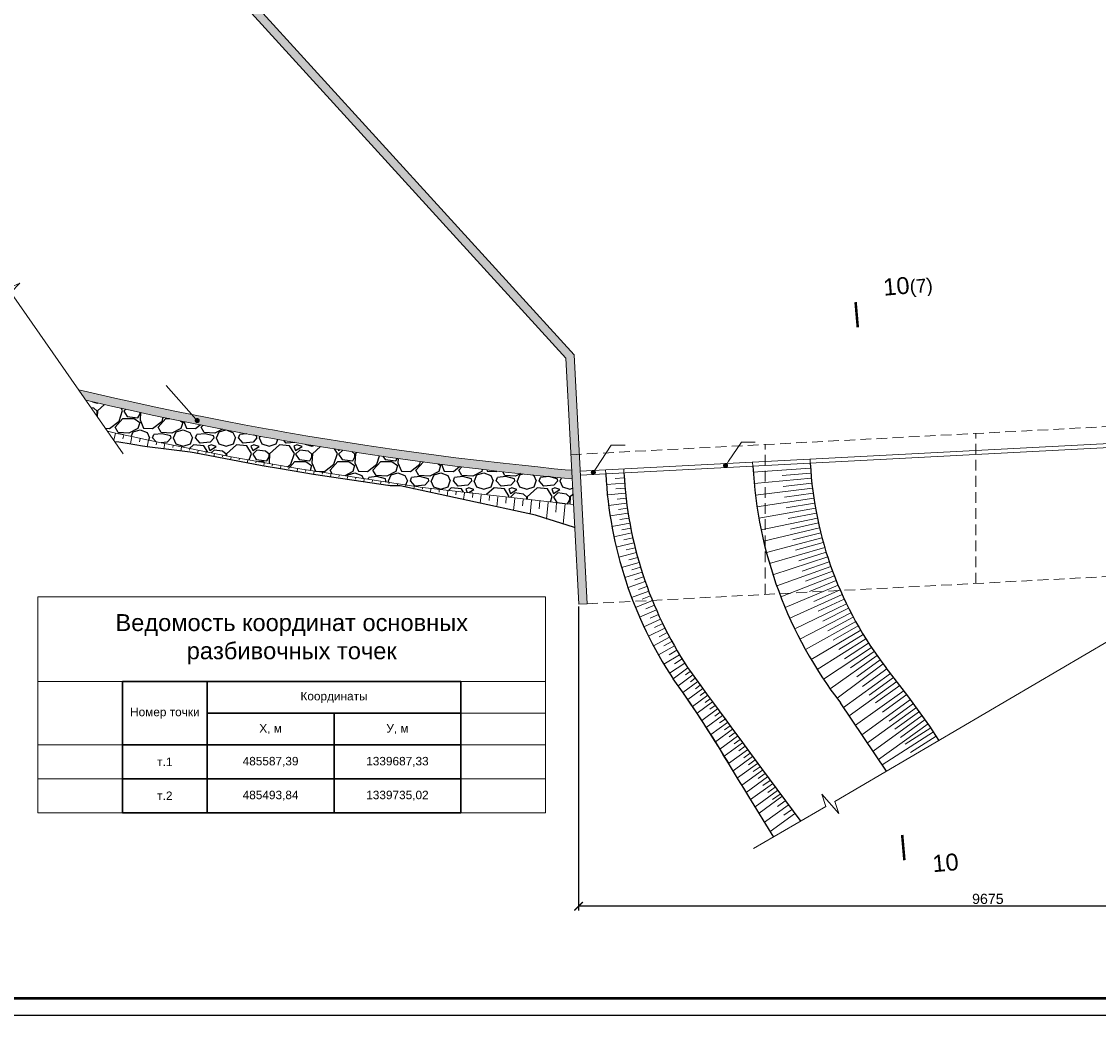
# Model space of a CAD drawing. Header units: millimetres. Extents: x -103517 to 366304, y 155051 to 387784.
# Tile 3 of 17: x 42223 to 74056, y 328384 to 357753. Entities that reach past the tile are written whole.
import ezdxf
from ezdxf import colors
from ezdxf.entities.mleader import LeaderData, LeaderLine
from ezdxf.enums import TextEntityAlignment as Align
from ezdxf.math import Vec2, Vec3

# ---------------------------------------------------------------- set-up
doc = ezdxf.new("R2010")
doc.units = ezdxf.units.MM
doc.header["$LTSCALE"] = 5
doc.linetypes.add('HIDDEN', pattern=[9.525, 6.35, -3.175])
doc.linetypes.add('НЕПРЕРЫВНО', pattern=[0])
for name, color, linetype in [('!топография только горизонтали', 7, 'Continuous'), ('ПЛАН', 7, 'Continuous'), ('Размеры', 7, 'Continuous'), ('штамп(текст)', 7, 'Continuous')]:
    doc.layers.add(name, color=color, linetype=linetype)
for name, color, linetype, lineweight in [('_0', 7, 'Continuous', 0), ('Бетон', 7, 'Continuous', 35), ('Отдел_Выноски(точка)', 7, 'Continuous', 15), ('Отдел_Разрезы. Сечения. Узлы', 7, 'Continuous', 15), ('текст', 7, 'Continuous', 25)]:
    doc.layers.add(name, color=color, linetype=linetype, lineweight=lineweight)
doc.styles.add('arial', font='arial.ttf')
doc.styles.get("Standard").update_dxf_attribs({"font": 'arial.ttf'})
doc.styles.add('аrial', font='arial.ttf')
doc.styles.add('ариал 0.9', font='arial.ttf', dxfattribs={"width": 0.9})
doc.dimstyles.new('400', dxfattribs={"dimscale": 100, "dimtxt": 3, "dimasz": 2.5, "dimexe": 1.25, "dimexo": 0.625, "dimtad": 1, "dimdec": 0, "dimlfac": 4, "dimtxsty": 'arial', "dimblk": 'ARCHTICK', "dimcen": 2.5, "dimadec": 0, "dimazin": 0, "dimtfac": 1, "dimtdec": 0, "dimtmove": 1, "dimatfit": 3, "dimldrblk": 'ARCHTICK', "dimfxl": 1, "dimtfill": 1, "dimarcsym": 0})

# ---------------------------------------------------------------- blocks, each defined once
blk = doc.blocks.new('*T94')
at = {"layer": 'Defpoints', "color": 8, "linetype": 'ByBlock', "lineweight": 0, "transparency": 16777216}
for p, q in [((0, 0), (15000, 0)), ((0, 0), (0, -6375)), ((15000, 0), (15000, -6375)), ((0, -2500), (2500, -2500)), ((12500, -2500), (15000, -2500)), ((12500, -3437.5), (15000, -3437.5)), ((0, -4375), (2500, -4375)), ((12500, -4375), (15000, -4375)), ((0, -5375), (2500, -5375)), ((12500, -5375), (15000, -5375)), ((0, -6375), (2500, -6375)), ((12500, -6375), (15000, -6375))]:
    blk.add_line(p, q, dxfattribs=at)
at = {"layer": 'ПЛАН', "color": 0, "lineweight": 30, "transparency": 16777216}
for p, q in [((2500, -2500), (12500, -2500)), ((2500, -2500), (2500, -6375)), ((5000, -2500), (5000, -6375)), ((12500, -2500), (12500, -6375)), ((5000, -3437.5), (12500, -3437.5)), ((8750, -3437.5), (8750, -6375)), ((2500, -4375), (12500, -4375)), ((2500, -5375), (12500, -5375)), ((2500, -6375), (12500, -6375))]:
    blk.add_line(p, q, dxfattribs=at)
at = {"layer": 'ПЛАН', "color": 0, "transparency": 16777216, "attachment_point": 5, "style": 'arial'}
for s, insert, char_height, width in [('{\\C256;Ведомость координат основных разбивочных точек}', (7500, -1250), 500, 14000), ('Координаты', (8750, -2968.75), 250, 7125), ('Номер точки', (3750, -3437.5), 250, 2125), ('Х, м', (6875, -3906.25), 250, 3375), ('У, м', (10625, -3906.25), 250, 3375), ('485587,39', (6875, -4875), 250, 3375), ('1339687,33', (10625, -4875), 250, 3375), ('485493,84', (6875, -5875), 250, 3375), ('1339735,02', (10625, -5875), 250, 3375)]:
    blk.add_mtext(s, dxfattribs=dict(at, insert=insert, char_height=char_height, width=width))
at = {"layer": 'ПЛАН', "color": 0, "transparency": 16777216, "char_height": 250, "width": 2125, "attachment_point": 5}
for s, insert in [('т.1', (3750, -4875)), ('т.2', (3750, -5875))]:
    blk.add_mtext(s, dxfattribs=dict(at, insert=insert))
blk = doc.blocks.new('_ArchTick')
at = {"color": 0, "linetype": 'ByBlock', "const_width": 0.15}
blk.add_lwpolyline([(-0.5, -0.5), (0.5, 0.5)], dxfattribs=at)
blk = doc.blocks.new('*D101')
at = {"layer": 'Defpoints', "color": 0, "transparency": 16777216}
for p in [(58691, 340536), (82883, 333009), (58691, 331612)]:
    blk.add_point(p, dxfattribs=at)
at = {"layer": 'Размеры', "color": 0, "lineweight": -2, "transparency": 16777216}
for p, q in [((58691, 340473), (58691, 331487)), ((82883, 332947), (82883, 331487)), ((82883, 331612), (58691, 331612))]:
    blk.add_line(p, q, dxfattribs=at)
at = {"layer": 'Размеры', "color": 0, "lineweight": -2, "transparency": 16777216, "xscale": 250, "yscale": 250, "zscale": 250, "rotation": 180}
blk.add_blockref('_ArchTick', (58691, 331612), dxfattribs=at)
at = {"layer": 'Размеры', "color": 0, "lineweight": -2, "transparency": 16777216, "xscale": 250, "yscale": 250, "zscale": 250}
blk.add_blockref('_ArchTick', (82883, 331612), dxfattribs=at)
at = {"layer": 'Размеры', "color": 0, "transparency": 16777216, "insert": (70787, 331827), "char_height": 300, "attachment_point": 5, "style": 'arial', "bg_fill": 3, "box_fill_scale": 1.1, "bg_fill_color": 256, "bg_fill_true_color": 13158600, "bg_fill_transparency": 0}
blk.add_mtext('9675', dxfattribs=at)
blk = doc.blocks.new('_Dot')
at = {"color": 0, "linetype": 'ByBlock', "lineweight": -2}
blk.add_line((-0.5, 0), (-1, 0), dxfattribs=at)
at = {"color": 0, "linetype": 'ByBlock', "const_width": 0.5}
blk.add_lwpolyline([(-0.25, 0, 1), (0.25, 0, 1)], format="xyb", close=True, dxfattribs=at)
blk = doc.blocks.new('*U115')
blk.add_lwpolyline([(5, -5), (-1256, -5), (-1256, 589), (5, 589)], close=True)
at = {"lineweight": 50}
blk.add_lwpolyline([(0, 0), (-1236, 0), (-1236, 584), (0, 584)], close=True, dxfattribs=at)
at = {"style": 'arial'}
blk.add_attdef('ФОРМАТ', (-36, -3.63), '', height=2.5, dxfattribs=at)
at = {"layer": 'штамп(текст)', "style": 'arial', "flags": 4}
for tag, height, p in [('Номер', 5, (-60.62, 47.59)), ('Стадия', 3.5, (-42.7, 18.69)), ('Лист', 3.5, (-27.97, 18.69)), ('Листов', 3.5, (-9.45, 18.69)), ('Отдел', 1.8, (-23.21, 1.04)), ('Год', 1.8, (-6.88, 1.05))]:
    blk.add_attdef(tag, text='', height=height, dxfattribs=at).set_placement(p, align=Align.CENTER)
at = {"layer": 'штамп(текст)', "lineweight": 30, "flags": 104}
blk.add_attdef('Объект', text='', height=3.5, dxfattribs=at).set_placement((-60.79, 39.49), align=Align.TOP_CENTER)
at = {"layer": 'штамп(текст)', "style": 'arial', "flags": 4}
for tag, p in [('Разраб', (-164.12, 26.34)), ('Пров', (-164.12, 21.4)), ('Утвердил1', (-184.87, 11.1)), ('Нач.отд', (-164.12, 10.85)), ('Нк', (-164.12, 6.4)), ('Утвердил', (-184.87, 0.96)), ('ФИО_утв', (-164.12, 1.09))]:
    blk.add_attdef(tag, p, '', height=2.5, dxfattribs=at)
at = {"layer": 'штамп(текст)', "lineweight": 30, "flags": 104}
for tag, p in [('Комплект', (-84.04, 22.95)), ('НазваниеЛиста', (-84.91, 8.24))]:
    blk.add_attdef(tag, text='', height=3.5, dxfattribs=at).set_placement(p, align=Align.MIDDLE_CENTER)

msp = doc.modelspace()

# ---------------------------------------------------------------- hatches: boundary and pattern name
h = msp.add_hatch(color=254)
h.dxf.hatch_style = 1
h.paths.add_polyline_path([(58938.3247128, 340548.7156913), (58691.3272895, 340548.7156913), (58310.4078112, 347804.1473945), (27907.4349171, 381182.3998055), (27891.1762791, 381571.5058339), (58555.3895679, 347906.4476601)])
h = msp.add_hatch(color=254)
h.dxf.hatch_style = 1
h.paths.add_polyline_path([(54111.0363722, 344989.5000803), (53166.1150443, 345120.6379367), (52366.6098933, 345238.7262217), (51805.404344, 345324.7089837), (51311.9255959, 345403.177965), (50686.9408735, 345505.9768427), (50001.2735473, 345620.8554825), (49697.5386289, 345675.3558211), (49450.5177067, 345720.5700354), (48802.8892323, 345839.1106531), (48201.4026528, 345952.8513973), (47656.316383, 346059.0316609), (47304.9490432, 346129.0459335), (46753.9952417, 346241.3143474), (46139.5754648, 346370.1027363), (45576.359074, 346491.4934549), (44979.051279, 346623.7308265), (43913.2153564, 346867.2220475), (44126.3018038, 346562.1014855), (44924.1921199, 346379.8226908), (45523.0026343, 346247.2526336), (46087.59449, 346125.5654594), (46703.3924412, 345996.4881918), (47255.5627783, 345883.9718831), (47607.9884125, 345813.7467324), (48154.2762974, 345707.3323997), (48757.1571804, 345593.3279936), (49405.5060075, 345474.655524), (49652.9559873, 345429.3627758), (49958.5405068, 345374.5305561), (50645.9981478, 345259.3519619), (51272.0077729, 345156.3845059), (51766.843711, 345077.6997153), (52329.4146031, 344991.507768), (53130.6667707, 344873.1614456), (54077.7862718, 344741.7185228), (55033.4143039, 344617.8632594), (55734.8113232, 344532.5445689), (56433.9362212, 344452.1960261), (56994.9941974, 344391.0972687), (57458.9126195, 344342.8474724), (57943.9373692, 344292.2249571), (58271.2199918, 344258.0661445), (58497.0760796, 344242.3046484), (58483.8940594, 344493.8325771), (58292.9043003, 344507.1609065), (57969.8891503, 344540.8743188), (57484.7743512, 344591.5062161), (57021.4576125, 344639.6934344), (56461.7408305, 344700.6461368), (55764.17749, 344780.815214), (55064.5750494, 344865.91561)])
h.paths.add_polyline_path([(47440.6489089, 345934.0153163, -1), (47390.8041514, 345990.0554818, -1)], flags=16)
h = msp.add_hatch(color=254)
h.dxf.hatch_style = 1
h.paths.add_polyline_path([(47440.6489089, 345934.0153163, 1), (47390.8041514, 345990.0554818, 1)], flags=17)
at = {"layer": '_0', "lineweight": 25}
h = msp.add_hatch(dxfattribs=at)
h.set_pattern_fill('GRAVEL', color=256, scale=50)
h.paths.add_polyline_path([(58536.7356918, 343485.554166), (58497.0760796, 344242.3046484), (58271.2199918, 344258.0661445), (57943.9373692, 344292.2249571), (57458.9126195, 344342.8474724), (56994.9941974, 344391.0972687), (56433.9362212, 344452.1960261), (55734.8113232, 344532.5445689), (55033.4143039, 344617.8632594), (54077.7862718, 344741.7185228), (53130.6667707, 344873.1614456), (52329.4146031, 344991.507768), (51766.843711, 345077.6997153), (51272.0077729, 345156.3845059), (50645.9981478, 345259.3519619), (49958.5405068, 345374.5305561), (49652.9559873, 345429.3627758), (49405.5060075, 345474.655524), (48757.1571804, 345593.3279936), (48154.2762974, 345707.3323997), (47607.9884125, 345813.7467324), (47255.5627783, 345883.9718831), (46703.3924412, 345996.4881918), (46087.59449, 346125.5654594), (45523.0026343, 346247.2526336), (44924.1921199, 346379.8226908), (44126.3018038, 346562.1014855), (44765.5376026, 345646.7735116), (44999.1418886, 345593.4498668), (45486.5829211, 345488.7938203), (45973.772817, 345383.0065794), (46462.4546322, 345284.3059443), (46950.5950834, 345183.0550118), (47683.5183517, 345034.5809345), (48417.9588551, 344893.7796106), (50381.0821217, 344543.3797369), (54078.0480503, 343985.0069236)])
h.paths.add_polyline_path([(48831.8689967, 345518.9319741), (50204.7677337, 345274.1500513), (50099.4511977, 344683.4653407), (48726.5524607, 344928.2472636)], flags=24)

# ---------------------------------------------------------------- linework, layer by layer
at = {"layer": '!топография только горизонтали', "color": 7, "linetype": 'НЕПРЕРЫВНО', "lineweight": 0}
for p, q in [((65547.2899614, 344554.499386), (63851.0039367, 344442.1885553)), ((60038.9408743, 344265.377942), (59769.5148344, 344247.7822317)), ((65571.0326013, 344257.8538421), (63878.4772058, 344098.9317436)), ((65558.1412888, 344406.0949768), (64710.8507994, 344338.2803275)), ((60049.6238293, 344116.5201211), (59511.2686722, 344074.4045089)), ((60076.7258388, 343819.2779546), (59539.6313438, 343763.3359897)), ((60062.2195113, 343967.8119332), (59793.3348797, 343943.2955124)), ((65602.9250421, 343961.9735218), (63915.3808374, 343756.5603839)), ((65585.9614603, 344109.8040223), (64740.8566322, 344018.7115993)), ((65621.9201379, 343814.3903035), (64779.6403642, 343700.0890228)), ((60111.4605249, 343522.8307821), (59575.9817297, 343453.0994414)), ((60093.1404142, 343670.9427327), (59824.9749326, 343639.5218092)), ((65642.9431546, 343667.0822836), (63961.6869083, 343415.3335313)), ((65665.9901157, 343520.0773259), (64827.1726524, 343382.6536626)), ((60153.804927, 343227.3745652), (59620.295801, 343143.8999438)), ((60131.6831432, 343374.9665807), (59864.4140778, 343336.661925)), ((65691.0566617, 343373.4032374), (64017.360386, 343075.5093358)), ((65718.1380511, 343227.0877621), (64883.417534, 343066.645691)), ((60203.7310539, 342933.1046104), (59672.5442645, 342835.9418874)), ((60177.8222203, 343080.0791275), (59911.6262449, 343034.9160597)), ((65747.2291615, 343081.1585762), (64082.3591496, 342737.3449007)), ((65778.3244899, 342935.6432831), (64948.3324546, 342752.3041947)), ((60261.2059028, 342640.2154398), (59732.6925821, 342529.4288437)), ((60231.527146, 342786.4753036), (59966.5802251, 342734.4836778)), ((65811.4181546, 342790.5694077), (64156.6340202, 342401.096086)), ((65846.5038959, 342645.9643914), (65021.8683009, 342439.866998)), ((60326.1914808, 342348.9006631), (59800.7009939, 342224.5634276)), ((60292.7624195, 342494.3491908), (60029.239692, 342435.5633751)), ((65883.5750769, 342501.855587), (64240.1288026, 342067.0172911)), ((65963.6453355, 342215.2355503), (64332.7803274, 341735.3612695)), ((65922.6246856, 342358.2702533), (65103.9694383, 342129.5704804)), ((60398.6448304, 342059.3528491), (59876.5245446, 341921.5471631)), ((60361.4875622, 342203.8938943), (60099.5632255, 342138.3527482)), ((60437.6571447, 341915.3014149), (60177.5043395, 341843.0482628)), ((66051.5683504, 341930.9261499), (64434.5184941, 341406.3789527)), ((66006.6292673, 342072.7785337), (65194.5737483, 341821.6494152)), ((60478.5180575, 341771.7633985), (59960.1131112, 341620.5803584)), ((60521.2208161, 341628.7625217), (60263.011512, 341549.8451264)), ((66147.2776006, 341649.1424898), (64545.2663312, 341080.3192374)), ((66098.4540844, 341789.7052311), (65293.6126837, 341516.3367623)), ((60565.7583632, 341486.3224176), (60051.4114389, 341321.8619619)), ((60612.1233382, 341344.4666266), (60356.0282203, 341258.9371545)), ((66250.700674, 341370.0977628), (64664.9400465, 340757.4288211)), ((66198.0296638, 341509.2645141), (65401.01131, 341213.8635262)), ((60660.3080786, 341203.2185925), (60150.3591777, 341025.5894326)), ((60710.3046213, 341062.6016587), (60456.4929769, 340970.5166482)), ((66305.2806682, 341231.66856), (65516.6883727, 340914.4585483)), ((60762.1047034, 340922.6390643), (60256.8909185, 340731.9586209))]:
    msp.add_line(p, q, dxfattribs=at)
at = {"layer": '!топография только горизонтали'}
msp.add_lwpolyline([(58572.4889961, 342803.3404806), (57412.7408152, 343163.3309125), (53410.0713958, 344029.0646325), (53118.4483824, 344036.0701809), (50857.5269798, 344368.1054004), (49873.0763363, 344531.8767096), (49336.831648, 344621.0853411), (47327.2930987, 345006.6220658), (47203.7664396, 345031.2754467), (46502.0581367, 345117.4110539), (45932.2412897, 345187.3568133), (45800.3498338, 345203.5466611), (45346.6356436, 345287.6989839), (45220.7115803, 345306.0140945), (45102.3499827, 345319.9929002), (44983.988385, 345333.9717059)], dxfattribs=at)
at = {"linetype": 'HIDDEN', "lineweight": 15, "ltscale": 10}
for p, q in [((58459.7805148, 344953.9464187), (82883.1374525, 346233.9569629)), ((70430.7037264, 341149.5130404), (70430.7037264, 345581.3338812)), ((64204.4868633, 340824.0195476), (64204.4868633, 345255.0223404))]:
    msp.add_line(p, q, dxfattribs=at)
at = {"lineweight": 15}
for p, q in [((44999.3930252, 345594.581061), (44951.775524, 345380.0976158)), ((45242.8029105, 345540.8383309), (45217.3948698, 345425.1224458)), ((45486.3370481, 345487.661483), (45439.3298218, 345271.1755864)), ((45729.9941223, 345435.0508044), (45707.6929783, 345331.1820422)), ((45973.772817, 345383.0065794), (45932.2412897, 345187.3568133)), ((46217.6718151, 345331.5290891), (46199.3407347, 345244.174631)), ((46461.6897993, 345280.6186116), (46429.679851, 345126.2955826)), ((46705.8254513, 345230.2754219), (46692.0400373, 345163.0290639)), ((46950.0774523, 345180.499792), (46926.7367099, 345065.2812064)), ((47194.4444828, 345131.2919908), (47184.7866643, 345083.0413697)), ((47438.9252228, 345082.652284), (47420.2029699, 344987.9726781)), ((47683.5183517, 345034.5809345), (47674.1565501, 344986.6526223)), ((47928.222548, 344987.0782018), (47909.683946, 344890.9821672)), ((48173.03649, 344940.1443427), (48163.9373758, 344892.3819221)), ((48417.9588551, 344893.7796106), (48399.9910469, 344798.2571254)), ((48662.9883203, 344847.984256), (48654.0666352, 344799.9393969)), ((48908.1235619, 344802.7585264), (48890.30262, 344705.5312378)), ((49153.3632558, 344758.1026659), (49144.4149805, 344708.6346952)), ((49398.7060771, 344714.0169159), (49380.8126784, 344613.7687418)), ((49644.1507005, 344670.5015144), (49635.5503094, 344621.66167)), ((49889.6958001, 344627.5566966), (49873.0763363, 344531.8767096)), ((50135.3400495, 344585.1826945), (50127.2673209, 344538.057823)), ((50381.0821217, 344543.3797369), (50365.3073455, 344449.9901088)), ((50626.9206892, 344502.1480497), (50619.1689721, 344455.5978945)), ((50872.8544241, 344461.4878555), (50857.5269798, 344368.1054004)), ((51118.8819977, 344421.3993742), (51111.5173606, 344375.8684729)), ((51365.002081, 344381.8828221), (51351.0395617, 344294.2700036)), ((51611.2133446, 344342.9384128), (51604.5624274, 344300.5715118)), ((51857.5144583, 344304.5663566), (51844.7712373, 344222.1410034)), ((52103.9040917, 344266.7668609), (52097.7627513, 344226.4228263)), ((52350.3809138, 344229.5401298), (52338.4646981, 344150.0175861)), ((52596.943593, 344192.8863644), (52591.1236796, 344153.4216806)), ((52843.5907975, 344156.8057627), (52832.1412822, 344077.8966342)), ((53090.321195, 344121.2985197), (53084.6505538, 344081.5673143)), ((53337.1334524, 344086.3648271), (53329.4128326, 344031.3567685)), ((53584.0262367, 344052.0048737), (53579.6923081, 344020.5962045)), ((53830.998214, 344018.218845), (53819.749416, 343935.2737461)), ((54078.0480503, 343985.0069236), (54071.2979468, 343934.349931)), ((54325.1744109, 343952.3692889), (54309.4320182, 343832.094063)), ((54572.3759609, 343920.3061172), (54563.3902969, 343850.391335)), ((54819.651365, 343888.8175817), (54799.4683835, 343728.8398394)), ((55066.9992873, 343857.9038525), (55055.8126286, 343767.5436034)), ((55314.4183917, 343827.5650966), (55289.8800967, 343625.5065273)), ((55561.9073415, 343797.8014779), (55548.5704067, 343685.805133)), ((55809.4648, 343768.6131571), (55780.6888077, 343522.0895649)), ((56057.0894298, 343740.000292), (56041.6691259, 343605.1742886)), ((56304.7798932, 343711.9630371), (56271.4194862, 343414.1498169)), ((56552.5348522, 343684.5015438), (56534.6432165, 343521.3536159)), ((56800.3529684, 343657.6159606), (56762.4866506, 343304.759101)), ((57048.2329032, 343631.3064326), (57028.2888222, 343441.296095)), ((57296.1733174, 343605.573102), (57254.3286036, 343197.7850588)), ((57544.1728718, 343580.4161078), (57521.7998871, 343357.2792391)), ((57792.2302265, 343555.8355859), (57742.9107311, 343052.157611)), ((58040.3440417, 343531.831669), (58013.7744646, 343253.827931)), ((58288.512977, 343508.4044868), (58232.1375096, 342903.6978917))]:
    msp.add_line(p, q, dxfattribs=at)
at = {"lineweight": 20, "ltscale": 5}
msp.add_lwpolyline([(39975.285677, 352505.9819564), (41818.9064392, 349866.0834088), (42169.2962452, 350019.3054173), (41640.2858408, 349466.903397), (41990.6756467, 349620.1254055), (45230.5611115, 344980.9018144)], dxfattribs=at)
at = {"layer": '_0'}
for p, q in [((44999.1418886, 345593.4498668), (44765.5376026, 345646.7735116)), ((45486.5829211, 345488.7938203), (44999.1418886, 345593.4498668)), ((45973.772817, 345383.0065794), (45486.5829211, 345488.7938203)), ((46462.4546322, 345284.3059443), (45973.772817, 345383.0065794)), ((46950.5950834, 345183.0550118), (46462.4546322, 345284.3059443)), ((47683.5183517, 345034.5809345), (46950.5950834, 345183.0550118)), ((48417.9588551, 344893.7796106), (47683.5183517, 345034.5809345)), ((50381.0821217, 344543.3797369), (48417.9588551, 344893.7796106)), ((54078.0480503, 343985.0069236), (50381.0821217, 344543.3797369)), ((58536.7356919, 343485.554166), (54078.0480503, 343985.0069236))]:
    msp.add_line(p, q, dxfattribs=at)
at = {"layer": 'Бетон', "lineweight": 20}
for p, q in [((58555.3895679, 347906.4476601), (27891.1762791, 381571.5058339)), ((27907.4349171, 381182.3998055), (58310.4078112, 347804.1473945)), ((58735.5699414, 344468.4013239), (82883.1374525, 345733.9579429)), ((58741.9403121, 344346.8474115), (82883.1374525, 345608.8983088)), ((65538.5106001, 344702.4682166), (65532.1056158, 344824.6825976)), ((59490.9175479, 344386.0023626), (59484.3704686, 344510.9280704)), ((60030.1811582, 344414.1939274), (60023.6340789, 344539.1196352)), ((63840.8450936, 344613.4074051), (63834.4401093, 344735.6217862))]:
    msp.add_line(p, q, dxfattribs=at)
for points in [[(43913.2153564, 346867.2220475), (44979.051279, 346623.7308265), (45576.359074, 346491.4934549), (46139.5754648, 346370.1027363), (46753.9952417, 346241.3143474), (47304.9490432, 346129.0459335), (47656.316383, 346059.0316609), (48201.4026528, 345952.8513973), (48802.8892323, 345839.1106531), (49450.5177067, 345720.5700354), (49697.5386289, 345675.3558211), (50001.2735473, 345620.8554825), (50686.9408735, 345505.9768427), (51311.9255959, 345403.177965), (51805.404344, 345324.7089837), (52366.6098933, 345238.7262217), (53166.1150443, 345120.6379367), (54111.0363722, 344989.5000803), (55064.5750494, 344865.91561), (55764.17749, 344780.815214), (56461.7408305, 344700.6461368), (57021.4576125, 344639.6934344), (57484.7743512, 344591.5062161), (57969.8891503, 344540.8743188), (58292.9043003, 344507.1609065), (58483.8940594, 344493.8325771)], [(44126.3018038, 346562.1014855), (44924.1921199, 346379.8226908), (45523.0026343, 346247.2526336), (46087.59449, 346125.5654594), (46703.3924412, 345996.4881918), (47255.5627783, 345883.9718831), (47607.9884125, 345813.7467324), (48154.2762974, 345707.3323997), (48757.1571804, 345593.3279936), (49405.5060075, 345474.655524), (49652.9559873, 345429.3627758), (49958.5405068, 345374.5305561), (50645.9981478, 345259.3519619), (51272.0077729, 345156.3845059), (51766.843711, 345077.6997153), (52329.4146031, 344991.507768), (53130.6667707, 344873.1614456), (54077.7862718, 344741.7185228), (55033.4143039, 344617.8632594), (55734.8113232, 344532.5445689), (56433.9362212, 344452.1960261), (56994.9941974, 344391.0972687), (57458.9126195, 344342.8474724), (57943.9373692, 344292.2249571), (58271.2199918, 344258.0661445), (58497.0760796, 344242.3046484)]]:
    msp.add_lwpolyline(points, dxfattribs=at)
at = {"layer": 'текст'}
msp.add_lwpolyline([(66942.2213933, 348714.3340575, 75, 75, 0), (66876.8545863, 349461.4800811, 75, 75, 0), (66898.6435219, 349212.4314065, 0, 100, 0), (67396.740871, 349256.0092779, 0, 0, 0), (68143.8868946, 349321.376085, 0, 0, 0)], format="xyseb", dxfattribs=at)

# ---------------------------------------------------------------- block references
msp.add_blockref('*T94', (42708.9759654, 340750.7125517))

# ---------------------------------------------------------------- texts
at = {"insert": (67673.4910815, 350148.0008182), "char_height": 500, "attachment_point": 1, "rotation": 5.0000000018, "style": 'аrial'}
msp.add_mtext_dynamic_manual_height_columns('10{\\H0.8x;(7)}', width=3148.469281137, gutter_width=12.5, heights=[0], dxfattribs=at)

# ---------------------------------------------------------------- leaders
at = {"layer": 'Отдел_Выноски(точка)'}
ml = msp.add_multileader_mtext('Standard', dxfattribs=at)
ml.set_content('', color=256, style='arial')
ml.set_leader_properties(color=256, linetype='ByLayer', lineweight=-1)
ml.set_arrow_properties(name='DOT')
ml.build(insert=Vec2(0, 0))
ml.multileader.update_dxf_attribs({"text_left_attachment_type": 6, "text_right_attachment_type": 6, "arrow_head_size": 150})
ctx = ml.context
ctx.base_point, ctx.char_height, ctx.arrow_head_size, ctx.plane_origin, ctx.plane_x_axis, ctx.plane_y_axis = Vec3(46493.9443356, 346998.3996024), 300, 150, Vec3(45934.0607422, 347495.925085), Vec3(-0.0040804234, 0.999991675), Vec3(-0.999991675, -0.0040804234)
ctx.left_attachment, ctx.right_attachment, ctx.text_align_type = 6, 6, 2
notes = []
notes.append((ctx, [(0, (1, 1, 0), (46493.9443764, 346998.3896128), (-0.0040804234, 0.999991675), 0.0099897, [(0, [(47415.7265302, 345962.035399)], 0, [])])]))
ctx.mtext.insert, ctx.mtext.text_direction, ctx.mtext.rotation, ctx.mtext.alignment, ctx.mtext.flow_direction = Vec3(46193.9386722, 346999.1754587), Vec3(-0.0040804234, 0.999991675), 1.5748767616, 3, 5
ml = msp.add_multileader_mtext('Standard', dxfattribs=at)
ml.set_content('', color=256, style='arial')
ml.set_leader_properties(color=256, linetype='ByLayer', lineweight=-1)
ml.set_arrow_properties(name='DOT')
ml.build(insert=Vec2(0, 0))
ml.multileader.update_dxf_attribs({"text_left_attachment_type": 6, "text_right_attachment_type": 6, "arrow_head_size": 150})
ctx = ml.context
ctx.base_point, ctx.char_height, ctx.arrow_head_size, ctx.plane_origin = Vec3(60062.0240156, 345239.2273988), 300, 150, Vec3(58660.8092556, 344801.1643602)
ctx.left_attachment, ctx.right_attachment, ctx.text_align_type = 6, 6, 2
notes.append((ctx, [(0, (1, 1, 0), (59651.5716076, 345239.2273988), (1, 0), 410.452408, [(0, [(59125.2119893, 344430.9111656)], 0, [])])]))
ctx.mtext.insert, ctx.mtext.rotation, ctx.mtext.alignment, ctx.mtext.flow_direction = Vec3(60064.0240156, 345539.2273988), 6.2831853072, 3, 5
ml = msp.add_multileader_mtext('Standard', dxfattribs=at)
ml.set_content('', color=256, style='arial')
ml.set_leader_properties(color=256, linetype='ByLayer', lineweight=-1)
ml.set_arrow_properties(name='DOT')
ml.build(insert=Vec2(0, 0))
ml.multileader.update_dxf_attribs({"text_left_attachment_type": 6, "text_right_attachment_type": 6, "arrow_head_size": 150})
ctx = ml.context
ctx.base_point, ctx.char_height, ctx.arrow_head_size, ctx.plane_origin = Vec3(63911.0232085, 345322.4849894), 300, 150, Vec3(62569.4384007, 345004.9068067)
ctx.left_attachment, ctx.right_attachment, ctx.text_align_type = 6, 6, 2
notes.append((ctx, [(0, (1, 1, 0), (63500.5708004, 345322.4849894), (1, 0), 410.452408, [(0, [(63033.8411344, 344634.653612)], 0, [])])]))
ctx.mtext.insert, ctx.mtext.rotation, ctx.mtext.alignment, ctx.mtext.flow_direction = Vec3(63913.0232085, 345622.4849894), 6.2831853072, 3, 5
for ctx, leaders in notes:
    for number, flags, end, landing, length, lines in leaders:
        leader = LeaderData()
        leader.index, (leader.has_last_leader_line, leader.has_dogleg_vector, leader.attachment_direction) = number, flags
        leader.last_leader_point, leader.dogleg_vector, leader.dogleg_length = Vec3(end), Vec3(landing), length
        for number, points, colour, breaks in lines:
            line = LeaderLine()
            line.index, line.vertices, line.color, line.breaks = number, Vec3.list(points), colors.encode_raw_color(colour), breaks
            leader.lines.append(line)
        ctx.leaders.append(leader)

# ---------------------------------------------------------------- next in the draw order: dimensions: what is measured, and where the dimension line sits
at = {"layer": 'Размеры'}
dim = msp.add_linear_dim(base=(58691.3272895, 331611.6335029), p1=(82883.1374525, 333009.0804789), p2=(58691.3272895, 340535.7707594), angle=180, text='9675', dimstyle='400', override={"dimlfac": 0.4}, dxfattribs=at)
dim.commit()
dim.dimension.update_dxf_attribs({"geometry": '*D101', "text_midpoint": (70787.232371, 331827.3053992)})

# ---------------------------------------------------------------- next in the draw order: linework, layer by layer
at = {"layer": '!топография только горизонтали', "color": 7, "linetype": 'НЕПРЕРЫВНО', "lineweight": 0}
for p, q in [((66361.7593222, 341094.00309), (64793.4490978, 340437.9519945)), ((66420.125953, 340957.1273932), (65640.5563524, 340618.3483534)), ((60871.0809465, 340644.7693054), (60370.9362418, 340441.1636218)), ((60815.6997643, 340783.3539402), (60564.3393712, 340684.7742628)), ((66480.3695202, 340821.0673601), (64930.696261, 340122.1304604)), ((66542.4786283, 340685.8487273), (65772.5215332, 340325.7569728)), ((60987.164771, 340369.792997), (60492.4197582, 340153.3966652)), ((60928.2390975, 340506.9080631), (60679.4961137, 340401.8988824)), ((66606.4415292, 340551.497072), (65076.5776895, 339810.2031815)), ((66672.2461239, 340418.0378074), (65912.4840706, 340036.9057801)), ((61110.2794415, 340097.8919076), (60621.261164, 339868.8479725)), ((61047.8482286, 340233.4467674), (60801.8870815, 340122.0774981)), ((66739.8799652, 340285.4961782), (65230.9830178, 339502.4061439)), ((66880.5838709, 340023.2659308), (65393.795424, 339198.9722245)), ((66809.3302599, 340153.8972551), (66060.338074, 339752.0133098)), ((61240.3435752, 339829.2457731), (60757.3752892, 339587.7056425)), ((61174.448092, 339963.1508202), (60931.4313702, 339845.4950811)), ((61307.9550009, 339696.1988962), (61068.0433461, 339572.3344628)), ((67028.4467918, 339765.004729), (65564.8917245, 338900.1310014)), ((66953.6273204, 339893.6269148), (66215.971676, 339471.2951136)), ((61377.2711953, 339564.0321774), (60900.6721603, 339310.1555148)), ((61448.2807029, 339432.7674594), (61211.6327056, 339302.7762082)), ((67183.3568573, 339510.9079693), (65744.142469, 338606.1085747)), ((67105.0281327, 339637.423703), (66379.2671284, 339194.9635753)), ((67263.4181493, 339385.4814589), (66550.1008845, 338923.2277627)), ((61520.9717882, 339302.4264357), (61051.0570514, 339036.3810632)), ((61671.3503628, 339044.601478), (61208.4305547, 338766.5632589)), ((61595.3324379, 339173.030647), (61362.1045295, 339036.9985082)), ((67345.1968648, 339261.167897), (65931.4120466, 338317.1273854)), ((67428.6775349, 339137.9907981), (66728.3436935, 338656.2932679)), ((61828.3075139, 338790.7277354), (61372.6886397, 338500.8804627)), ((61749.0129997, 338917.1601536), (61519.3593521, 338775.1770485)), ((67513.8443688, 339015.9734617), (66126.5587694, 338033.4060769)), ((67689.1717732, 338775.5101735), (66329.4349861, 337755.1593173)), ((67600.6812568, 338895.138968), (66913.8607008, 338394.3620477)), ((66521.9615149, 337486.9513699, 850.5103749), (67910.944713, 338488.3787, 850.5103749)), ((67083.0480299, 338103.4214351, 97.7917958), (67805.1175126, 338624.0181675, 97.7917958)), ((66688.1728973, 337239.8060387, 1544.5816152), (68094.1887388, 338253.5135424, 1544.5816152)), ((67279.1379069, 337852.0916597, 840.5191153), (68001.2073896, 338372.688392, 840.5191153)), ((67462.3819328, 337617.2265021, 1534.5903557), (68184.4514155, 338137.8232344, 1534.5903557)), ((66877.9784443, 336957.5777454, 3947.4912595), (68307.9534982, 337988.5593313, 3947.4912595)), ((67671.6379541, 337349.0215868, 3937.5), (68393.7074368, 337869.6183191, 3937.5)), ((67064.1334963, 336680.7774967, 2428.238296), (68504.3912292, 337719.1726754, 2428.238296)), ((67227.8789084, 336437.2989003, 2408.2557769), (68675.8991063, 337481.290651, 2408.2557769)), ((67868.0756851, 337079.6349309, 2418.2470365), (68590.1451678, 337600.2316632, 2418.2470365)), ((67391.6243205, 336193.8203038, 2388.2732579), (68847.4069835, 337243.4086267, 2388.2732579)), ((68035.7023297, 336838.9546204, 2398.2645174), (68761.6530449, 337362.3496389, 2398.2645174)), ((68203.3289743, 336598.27431, 2378.2819984), (68933.160922, 337124.4676145, 2378.2819984)), ((67555.3697326, 335950.3417073, 2368.2907388), (69018.9148606, 337005.5266023, 2368.2907388)), ((68343.3900356, 336396.2151615, 2357.6433095), (69102.4586418, 336885.1378737, 2357.6433095)), ((67666.0870826, 335785.7123315, 2345.7430343), (69181.7824991, 336761.9849739, 2345.7430343)), ((68504.4795461, 336151.4821439, 2333.8427592), (69261.1063564, 336638.832074, 2333.8427592))]:
    msp.add_line(p, q, dxfattribs=at)
at = {"layer": '!топография только горизонтали', "color": 7, "ltscale": 0.5}
for p, q in [((61806.4096183, 337878.1688868, 2949.0625), (61484.6309202, 338328.1634372, 2947.469457)), ((61984.3426868, 337619.7048912, 2950), (61800.9990062, 337885.2121549, 2949.0625)), ((61990.4466309, 337613.1417367, 2950), (61806.4096183, 337878.1688868, 2949.0625)), ((62160.9086339, 337357.7279906, 2949.6875), (61984.3426868, 337619.7048912, 2950)), ((62167.6967057, 337351.6272226, 2949.6875), (61990.4466309, 337613.1417367, 2950)), ((67787.6352621, 335604.9782288, 3054.2660546), (66433.7239159, 337618.1548429)), ((62331.2252718, 337099.0603101, 2949.375), (62160.9086339, 337357.7279906, 2949.6875)), ((62338.6888435, 337093.4055835, 2949.375), (62167.6967057, 337351.6272226, 2949.6875)), ((62496.1246639, 336843.2730867, 2949.0625), (62331.2252718, 337099.0603101, 2949.375)), ((62504.2562252, 336838.0502325, 2949.0625), (62338.6888435, 337093.4055835, 2949.375)), ((62656.4388732, 336589.937557, 2948.75), (62496.1246639, 336843.2730867, 2949.0625)), ((62665.2320318, 336585.1345826, 2948.75), (62504.2562252, 336838.0502325, 2949.0625)), ((62812.9999629, 336338.624958, 2948.4375), (62656.4388732, 336589.937557, 2948.75)), ((62822.4494443, 336334.2320468, 2948.4375), (62665.2320318, 336585.1345826, 2948.75)), ((62966.6399964, 336088.9065264, 2948.125), (62812.9999629, 336338.624958, 2948.4375)), ((62976.7416438, 336084.9160382, 2948.125), (62822.4494443, 336334.2320468, 2948.4375)), ((63118.1910366, 335840.353499, 2947.8125), (62966.6399964, 336088.9065264, 2948.125)), ((63128.9418113, 335836.7599699, 2947.8125), (62976.7416438, 336084.9160382, 2948.125)), ((63268.485147, 335592.5371126, 2947.5), (63118.1910366, 335840.353499, 2947.8125)), ((63418.3543905, 335345.028604, 2947.1875), (63268.485147, 335592.5371126, 2947.5)), ((63568.6308305, 335097.39921, 2946.875), (63418.3543905, 335345.028604, 2947.1875)), ((63720.14653, 334849.2201675, 2946.5625), (63568.6308305, 335097.39921, 2946.875)), ((64458.0259715, 333652.1908851, 2945.0611536), (63720.14653, 334849.2201675, 2946.5625))]:
    msp.add_line(p, q, dxfattribs=at)
at = {"layer": '!топография только горизонтали', "color": 7, "linetype": 'НЕПРЕРЫВНО', "lineweight": 0}
for points in [[(61918.0799841, 338653.1216416, 3308.2719058), (61484.6309202, 338328.1634372, 2947.469457)], [(62065.0110711, 338450.8563465, 3311.6092236), (61630.441393, 338126.1361552, 2948.1744804)], [(61991.5142842, 338551.9662979, 3309.9844544), (61848.3277725, 338444.8016598, 3190.477888)], [(62212.105109, 338248.709551, 3314.774745), (61774.7104499, 337922.8380661, 2948.8895366)], [(62138.5084304, 338349.746811, 3313.2331888), (61994.6484266, 338242.4143169, 3192.8879001)], [(62285.7083147, 338147.6770408, 3316.3108853), (62140.7008934, 338039.7863054, 3195.1859621)], [(62359.4194358, 338046.7232631, 3317.7810186), (61917.4368409, 337718.2813294, 2949.6151486)], [(62506.9801729, 337844.9169155, 3318.9272019), (62058.6549959, 337512.5072097, 2949.8827618)], [(62433.1630846, 337945.7932167, 3319.2312563), (62286.4548818, 337836.8992275, 3197.3818253)], [(62648.7572305, 337648.1156191, 3314.3653075), (62191.3589989, 337311.4816263, 2949.6335085)], [(62796.2835495, 337446.2840427, 3310.0187265), (62328.772144, 337102.7859878, 2949.3809498)], [(62580.8801028, 337744.1012403, 3316.6442583), (62431.6596774, 337633.5730535, 3195.5712183)], [(62722.52039, 337547.1998309, 3312.192017), (62569.909313, 337434.9795418, 3192.5054897)], [(62943.9480831, 337244.5535909, 3305.8000396), (62464.2906111, 336892.6531593, 2949.1233423)], [(62870.0915433, 337345.4010575, 3307.8869225), (62713.8217849, 337230.6713874, 3189.5371372)], [(63017.804623, 337143.7061242, 3303.7131567), (62857.3524731, 337026.0708353, 3186.6556288)], [(63091.7146854, 337042.8978821, 3301.6814391), (62598.4830113, 336681.5219464, 2948.8626878)], [(63239.5613961, 336841.3008836, 3297.6459999), (62731.4679503, 336469.5005288, 2948.5992726)], [(63165.6366569, 336942.0983675, 3299.661996), (63000.5206685, 336821.1992577, 3183.8552104)], [(63387.4880073, 336639.7625058, 3293.7100682), (62863.3931347, 336256.7185464, 2948.333592)], [(63313.5247017, 336740.5316947, 3295.6780341), (63143.2857549, 336616.0340904, 3181.0987693)], [(63461.4561417, 336538.996862, 3291.7512806), (63285.7463278, 336410.654656, 3178.379871)], [(63535.4392406, 336438.2422041, 3289.8209355), (62994.4327095, 336043.3247674, 2948.0656606)], [(63683.4053743, 336236.7328414, 3285.9694688), (63124.78315, 335829.4839199, 2947.7962281)], [(63609.4223394, 336337.4875462, 3287.8905904), (63427.9887812, 336205.1311538, 3175.7046735)], [(63831.3712227, 336035.2232692, 3282.1591865), (63254.6428907, 335615.3612801, 2947.5256214)], [(63757.3882985, 336135.9780553, 3284.0643277), (63570.0569433, 335999.5023038, 3173.0521463)], [(63905.3454333, 335934.4620861, 3280.2602114), (63712.0171147, 335793.8229527, 3170.4142369)], [(63979.3089885, 335833.6930804, 3278.3687765), (63384.3350478, 335401.2114244, 2947.2547433)], [(64127.2163654, 335632.1405906, 3274.5872875), (63514.1125641, 335187.2358157, 2946.9842246)], [(64053.2725436, 335732.9240746, 3276.4773416), (63853.9298678, 335588.1431842, 3167.7905239)], [(64201.1414278, 335531.343343, 3272.698546), (63995.8516243, 335382.5092823, 3165.1696835)], [(64275.0664903, 335430.5460953, 3270.8098045), (63644.202663, 334973.6143807, 2946.714136)], [(64422.8251395, 335228.8845519, 3267.0193979), (63774.8248044, 334760.518014, 2946.4458003)], [(64348.9582956, 335329.7244715, 3268.9163644), (64137.8840689, 335176.9996363, 3162.5469447)], [(64570.5079007, 335027.167439, 3263.2129784), (63905.8921771, 334547.8931945, 2946.0399286)], [(64496.6919834, 335128.0446323, 3265.1224313), (64280.1046134, 334971.6734013, 3159.916933)], [(64644.2954931, 334926.2695143, 3261.2965807), (64422.5333219, 334766.546635, 3157.2662625)], [(64700.8251326, 334848.9702948, 3259.8284034), (64022.0372844, 334359.476108, 2935.8920228)], [(64881.5956439, 334601.5648356, 3255.1157821), (64183.241845, 334097.9610575, 2921.8419873)], [(64791.7945364, 334724.4180412, 3257.4404854), (64565.2462082, 334561.6748333, 3154.5961896)], [(65072.1563001, 334340.3055519, 3250.0558061), (64353.3710096, 333821.9680152, 2907.0315371)], [(64982.3551926, 334463.1587575, 3252.3805094), (64755.8068644, 334300.4155497, 3149.5362135)]]:
    msp.add_polyline3d(points, dxfattribs=at)
at = {"layer": '!топография только горизонтали'}
for points in [[(61909.2208005, 338665.3251182, 3308.0653023), (61992.1808815, 338551.0480638, 3310), (62143.0407698, 338343.51172, 3313.3333333), (62302.7553573, 338124.27717, 3316.6666667), (62472.2532079, 337892.2920946, 3320), (62652.0890844, 337646.9566075, 3314.4444444), (62841.3225464, 337389.4805527, 3308.8888889), (63038.6393526, 337121.526207, 3303.3333333), (63242.7252618, 336844.755847, 3297.7777778), (63452.2660326, 336560.8317496, 3292.2222222), (63665.9474237, 336271.4161915, 3286.6666667), (63882.4551938, 335978.1714494, 3281.1111111), (64100.4751017, 335682.7598, 3275.5555556), (65253.7368469, 334118.8685013, 3246.1949371)], [(69340.4302136, 336515.6791742, 2321.942484), (69075.1933251, 336927.4681756, 2361.7336902), (68422.893251, 337832.2106556, 2437.7336902), (67779.2991797, 338657.1097065, 0)]]:
    msp.add_polyline3d(points, dxfattribs=at)
for radius, end in [(12149.0445669, 213.43363378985), (11609.0445669, 213.19952968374)]:
    msp.add_arc((71623.3071866, 345021.9312441), radius, 183.00000000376, end, dxfattribs=at)
at = {"linetype": 'HIDDEN', "lineweight": 15, "ltscale": 10}
msp.add_line((58940.9846732, 340548.8547485), (89008.1374525, 342120.7021148), dxfattribs=at)
at = {"lineweight": 20, "ltscale": 5, "elevation": 2750}
msp.add_lwpolyline([(63855.2154483, 333320.6487218), (66002.2166504, 334560.2204438), (65879.6685557, 334922.4799702), (66384.5723663, 334347.9609174), (66262.0242716, 334710.2204438), (75869.530032, 340344.9403211)], dxfattribs=at)
for radius in [12519.2165634, 10819.2165634]:
    msp.add_arc((76342.8698746, 345269.2730438), radius, 183.00000000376, 217.67269619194)
at = {"layer": 'Бетон', "lineweight": 20}
for p, q in [((58691.3272895, 340535.7707594), (58310.4078112, 347804.1473945)), ((58940.9846732, 340548.8547485), (58555.3895679, 347906.4476601)), ((58940.9846732, 340548.8547485), (58691.3272895, 340535.7707594))]:
    msp.add_line(p, q, dxfattribs=at)
at = {"layer": 'Отдел_Разрезы. Сечения. Узлы'}
msp.add_lwpolyline([(68254.1684307, 333718.7108018, 75, 75, 0), (68319.5352378, 332971.5647782, 75, 75, 0), (68297.7463021, 333220.6134528, 0, 100, 0), (68795.8436512, 333264.1913241, 0, 0, 0), (69542.9896747, 333329.5581311, 0, 0, 0)], format="xyseb", dxfattribs=at)

# ---------------------------------------------------------------- next in the draw order: block references
at = {"lineweight": -3, "xscale": 100, "yscale": 100, "zscale": 100}
msp.add_blockref('*U115', (151023.3534528, 328883.6630306), dxfattribs=at)

# ---------------------------------------------------------------- next in the draw order: texts
at = {"layer": 'Отдел_Разрезы. Сечения. Узлы', "style": 'ариал 0.9'}
msp.add_text('10', height=500, rotation=4.9583522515, dxfattribs=at).set_placement((69167.6079546, 332615.9549859))

doc.saveas('drawing.dxf')
